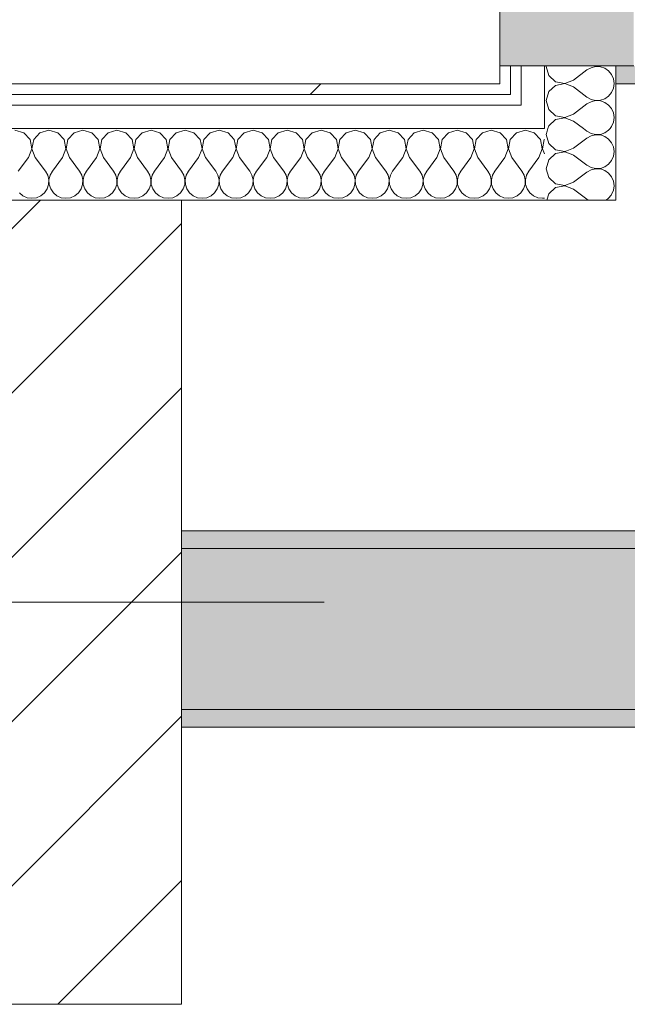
# Model space of a CAD drawing. Header units: millimetres. Extents: x -40968 to 77376, y -17881 to 4746.
# Tile 195 of 256: x 6088 to 6428, y -17239 to -16688. Entities that reach past the tile are written whole.
import ezdxf

# ---------------------------------------------------------------- set-up
doc = ezdxf.new("R2010")
doc.units = ezdxf.units.MM
doc.header["$MEASUREMENT"] = 0
doc.linetypes.add('Wipeout_Contour', pattern=[1000, 0, -1000])
for name, color, linetype, lineweight in [('08_E_Envans secs_Pluma_Nº__7', 7, 'Continuous', 5), ('10_ESTR_Pilars_Pluma_Nº__20', 1, 'Continuous', 5), ('10_ESTR_Pilars_Pluma_Nº__28', 7, 'Continuous', 20), ('10_ESTR_Pilars_Pluma_Nº__42', 8, 'Continuous', 25), ('12_FAÇ_Façana_Pluma_Nº__7', 7, 'Continuous', 5), ('Nuevo_08_E_Envans secs_Pluma_Nº__1', 7, 'Continuous', 5)]:
    doc.layers.add(name, color=color, linetype=linetype, lineweight=lineweight)
for name, color, linetype in [('10_ESTR_Pilars', 7, 'Continuous'), ('12_FAÇ_Façana', 7, 'Continuous'), ('Nuevo_08_E_Envans secs', 7, 'Continuous')]:
    doc.layers.add(name, color=color, linetype=linetype)
for name, color, linetype, lineweight, true_color in [('12_FAÇ_Façana_Pluma_Nº__102', 7, 'Continuous', 5, 0xcccccc), ('12_FAÇ_Façana_Pluma_Nº__176', 7, 'Continuous', 15, 0x93a0c6), ('Nuevo_08_E_Envans secs_Pluma_Nº__102', 7, 'Continuous', 5, 0xcccccc), ('Nuevo_08_E_Envans secs_Pluma_Nº__171', 171, 'Continuous', 13, 0xaaaaff), ('Nuevo_08_E_Envans secs_Pluma_Nº__177', 7, 'Continuous', 15, 0xf7e046)]:
    doc.layers.add(name, color=color, linetype=linetype, lineweight=lineweight, true_color=true_color)
pattern_1 = [(45, (0, 0), (-183.8478, 183.8478), [195, -65]), (45, (7e-14, 183.85), (-183.8478, 183.8478), [195, -65])]

# ---------------------------------------------------------------- blocks, each defined once
blk = doc.blocks.new('Muro_65_5', base_point=(6782.11, -16633.98))
at = {"layer": '12_FAÇ_Façana_Pluma_Nº__102', "linetype": 'Continuous', "lineweight": 0, "true_color": 0xe5e5e5}
for points in [[(6363.11, -16713.98), (6363.11, -16643.98), (6357.11, -16643.98), (6357.11, -16713.98)], [(6369.11, -16713.98), (6369.11, -16643.98), (6363.11, -16643.98), (6363.11, -16713.98)], [(6382.11, -16713.98), (6382.11, -16643.98), (6369.11, -16643.98), (6369.11, -16713.98)], [(6422.11, -16713.98), (6422.11, -16643.98), (6382.11, -16643.98), (6382.11, -16713.98)], [(6432.11, -16643.98), (6422.11, -16643.98), (6422.11, -16713.98), (6432.11, -16713.98)]]:
    blk.add_hatch(color=254, dxfattribs=at).paths.add_polyline_path(points)
at = {"layer": '12_FAÇ_Façana_Pluma_Nº__176', "linetype": 'Continuous', "lineweight": 0, "true_color": 0x495063}
blk.add_hatch(color=251, dxfattribs=at).paths.add_polyline_path([(6692.11, -16713.98), (6422.11, -16713.98), (6422.11, -16723.98), (6692.11, -16723.98)])
at = {"layer": '08_E_Envans secs_Pluma_Nº__7', "color": 7, "linetype": 'Continuous', "lineweight": 5}
for p, q in [((6357.11, -16713.98), (6363.11, -16713.98)), ((6363.11, -16713.98), (6369.11, -16713.98)), ((6369.11, -16713.98), (6382.11, -16713.98)), ((6382.11, -16713.98), (6422.11, -16713.98))]:
    blk.add_line(p, q, dxfattribs=at)
at = {"layer": '12_FAÇ_Façana_Pluma_Nº__7', "color": 7, "linetype": 'Continuous', "lineweight": 5}
blk.add_line((6422.11, -16713.98), (6432.11, -16713.98), dxfattribs=at)
at = {"layer": '12_FAÇ_Façana_Pluma_Nº__7', "color": 7, "linetype": 'Continuous', "lineweight": 5, "flags": 128}
for points in [[(6422.11, -16713.98), (6422.11, -16723.98)], [(6422.11, -16723.98), (6692.11, -16723.98)]]:
    blk.add_lwpolyline(points, dxfattribs=at)
at = {"layer": 'Nuevo_08_E_Envans secs_Pluma_Nº__1', "color": 7, "linetype": 'Continuous', "lineweight": 5}
blk.add_line((6357.11, -16643.98), (6357.11, -16713.98), dxfattribs=at)
blk = doc.blocks.new('Muro_70_5', base_point=(6178.89, -17083.98))
at = {"layer": '12_FAÇ_Façana_Pluma_Nº__102', "linetype": 'Continuous', "lineweight": 0, "true_color": 0xe5e5e5}
blk.add_hatch(color=254, dxfattribs=at).paths.add_polyline_path([(6702.11, -16983.98), (6178.89, -16983.98), (6178.89, -17073.98), (6702.11, -17073.98)])
at = {"layer": '12_FAÇ_Façana_Pluma_Nº__176', "linetype": 'Continuous', "lineweight": 0, "true_color": 0x495063}
for points in [[(6692.11, -16973.98), (6178.89, -16973.98), (6178.89, -16983.98), (6692.11, -16983.98)], [(6178.89, -17083.98), (11812.98, -17083.98), (11812.98, -17073.98), (6178.89, -17073.98)]]:
    blk.add_hatch(color=251, dxfattribs=at).paths.add_polyline_path(points)
at = {"layer": '12_FAÇ_Façana_Pluma_Nº__7', "color": 7, "linetype": 'Continuous', "lineweight": 5}
for p, q in [((6702.11, -16983.98), (6178.89, -16983.98)), ((6178.89, -17073.98), (6702.11, -17073.98))]:
    blk.add_line(p, q, dxfattribs=at)
at = {"layer": '12_FAÇ_Façana_Pluma_Nº__7', "color": 7, "linetype": 'Continuous', "lineweight": 5, "flags": 128}
for points in [[(6692.11, -16973.98), (6178.89, -16973.98)], [(6178.89, -17083.98), (11812.98, -17083.98)]]:
    blk.add_lwpolyline(points, dxfattribs=at)
blk = doc.blocks.new('*X139')
at = {"layer": 'Nuevo_08_E_Envans secs_Pluma_Nº__102', "color": 254, "linetype": 'Continuous', "lineweight": 5, "true_color": 0xcccccc}
for p, q in [((6383.6, -16750.47), (6383.06, -16752.38)), ((6383.06, -16752.38), (6384.48, -16757.39)), ((6384.48, -16757.39), (6388.32, -16760.9)), ((6388.32, -16762.91), (6384.48, -16766.42)), ((6388.32, -16760.9), (6393.44, -16761.87)), ((6393.44, -16761.94), (6388.32, -16762.91)), ((6393.44, -16761.87), (6394.56, -16761.43)), ((6396.09, -16762.96), (6393.44, -16761.94)), ((6384.48, -16766.42), (6383.06, -16771.43)), ((6383.06, -16771.43), (6384.48, -16776.44)), ((6398.3, -16779.05), (6405.92, -16773.33)), ((6406.27, -16773.14), (6405.92, -16773.33)), ((6384.48, -16776.44), (6388.32, -16779.95)), ((6388.32, -16779.95), (6393.44, -16780.91)), ((6393.44, -16780.91), (6398.3, -16779.05)), ((6384.48, -16785.47), (6383.48, -16788.98)), ((6388.32, -16781.96), (6384.48, -16785.47)), ((6393.44, -16780.99), (6388.32, -16781.96)), ((6398.3, -16782.86), (6393.44, -16780.99)), ((6398.3, -16782.86), (6405.92, -16788.57)), ((6405.92, -16788.57), (6406.65, -16788.98)), ((6416.61, -16788.98), (6418.05, -16787.98)), ((6418.05, -16787.98), (6419.44, -16786.31))]:
    blk.add_line(p, q, dxfattribs=at)
blk = doc.blocks.new('*X143')
at = {"layer": 'Nuevo_08_E_Envans secs_Pluma_Nº__102', "color": 254, "linetype": 'Continuous', "lineweight": 5, "true_color": 0xcccccc}
for p, q in [((6383.15, -16713.98), (6383.06, -16714.29)), ((6409.61, -16713.98), (6410.77, -16714.25)), ((6410.77, -16714.25), (6413.4, -16714.12)), ((6413.4, -16714.12), (6413.83, -16713.98)), ((6383.06, -16714.29), (6384.48, -16719.29)), ((6384.48, -16719.29), (6388.32, -16722.8)), ((6398.3, -16721.9), (6405.92, -16716.19)), ((6408.21, -16714.92), (6405.92, -16716.19)), ((6410.77, -16714.32), (6408.21, -16714.92)), ((6413.4, -16714.45), (6410.77, -16714.32)), ((6415.89, -16715.29), (6413.4, -16714.45)), ((6418.05, -16716.78), (6415.89, -16715.29)), ((6419.73, -16718.8), (6418.05, -16716.78)), ((6420.79, -16721.21), (6419.73, -16718.8)), ((6388.32, -16724.81), (6384.48, -16728.33)), ((6388.32, -16722.8), (6393.44, -16723.77)), ((6393.44, -16723.85), (6388.32, -16724.81)), ((6393.44, -16723.77), (6398.3, -16721.9)), ((6398.3, -16725.71), (6393.44, -16723.85)), ((6421.15, -16723.81), (6420.79, -16721.21)), ((6420.79, -16726.41), (6421.15, -16723.81)), ((6384.48, -16728.33), (6383.06, -16733.33)), ((6398.3, -16725.71), (6405.92, -16731.43)), ((6418.05, -16730.84), (6419.73, -16728.82)), ((6419.73, -16728.82), (6420.79, -16726.41)), ((6383.06, -16733.33), (6384.48, -16738.34)), ((6398.3, -16740.95), (6405.92, -16735.24)), ((6405.92, -16731.43), (6408.21, -16732.7)), ((6408.21, -16733.97), (6405.92, -16735.24)), ((6408.21, -16732.7), (6410.77, -16733.29)), ((6410.77, -16733.37), (6408.21, -16733.97)), ((6410.77, -16733.29), (6413.4, -16733.17)), ((6413.4, -16733.5), (6410.77, -16733.37)), ((6413.4, -16733.17), (6415.89, -16732.33)), ((6415.89, -16734.34), (6413.4, -16733.5)), ((6415.89, -16732.33), (6418.05, -16730.84)), ((6418.05, -16735.83), (6415.89, -16734.34)), ((6419.73, -16737.85), (6418.05, -16735.83)), ((6384.48, -16738.34), (6388.32, -16741.85)), ((6393.44, -16742.82), (6398.3, -16740.95)), ((6420.79, -16740.25), (6419.73, -16737.85)), ((6421.15, -16742.86), (6420.79, -16740.25)), ((6388.32, -16743.86), (6384.48, -16747.37)), ((6388.32, -16741.85), (6393.44, -16742.82)), ((6393.44, -16742.9), (6388.32, -16743.86)), ((6398.3, -16744.76), (6393.44, -16742.9)), ((6398.3, -16744.76), (6403.91, -16748.98)), ((6419.73, -16747.86), (6420.79, -16745.46)), ((6420.79, -16745.46), (6421.15, -16742.86)), ((6384.48, -16747.37), (6384.03, -16748.98)), ((6418.81, -16748.98), (6419.73, -16747.86))]:
    blk.add_line(p, q, dxfattribs=at)
blk = doc.blocks.new('*X144')
at = {"layer": 'Nuevo_08_E_Envans secs_Pluma_Nº__102', "color": 254, "linetype": 'Continuous', "lineweight": 5, "true_color": 0xcccccc}
for p, q in [((6384.03, -16748.98), (6383.6, -16750.47)), ((6403.91, -16748.98), (6405.92, -16750.48)), ((6405.92, -16750.48), (6408.21, -16751.75)), ((6408.21, -16751.75), (6410.77, -16752.34)), ((6410.77, -16752.42), (6408.21, -16753.01)), ((6410.77, -16752.34), (6413.4, -16752.22)), ((6413.4, -16752.55), (6410.77, -16752.42)), ((6413.4, -16752.22), (6415.89, -16751.38)), ((6415.89, -16753.39), (6413.4, -16752.55)), ((6415.89, -16751.38), (6418.05, -16749.89)), ((6418.05, -16749.89), (6418.81, -16748.98)), ((6398.3, -16760), (6405.92, -16754.29)), ((6408.21, -16753.01), (6405.92, -16754.29)), ((6418.05, -16754.87), (6415.89, -16753.39)), ((6419.73, -16756.9), (6418.05, -16754.87)), ((6420.79, -16759.3), (6419.73, -16756.9)), ((6394.56, -16761.43), (6398.3, -16760)), ((6398.3, -16763.81), (6396.09, -16762.96)), ((6398.3, -16763.81), (6405.92, -16769.52)), ((6421.15, -16761.9), (6420.79, -16759.3)), ((6420.79, -16764.51), (6421.15, -16761.9)), ((6415.89, -16770.42), (6418.05, -16768.94)), ((6418.05, -16768.94), (6419.73, -16766.91)), ((6419.73, -16766.91), (6420.79, -16764.51)), ((6405.92, -16769.52), (6408.21, -16770.8)), ((6408.21, -16772.06), (6406.27, -16773.14)), ((6408.21, -16770.8), (6410.77, -16771.39)), ((6410.77, -16771.47), (6408.21, -16772.06)), ((6410.77, -16771.39), (6413.4, -16771.26)), ((6413.4, -16771.59), (6410.77, -16771.47)), ((6413.4, -16771.26), (6415.89, -16770.42)), ((6415.89, -16772.43), (6413.4, -16771.59)), ((6418.05, -16773.92), (6415.89, -16772.43)), ((6419.73, -16775.95), (6418.05, -16773.92)), ((6420.79, -16778.35), (6419.73, -16775.95)), ((6421.15, -16780.95), (6420.79, -16778.35)), ((6419.73, -16785.96), (6420.79, -16783.55)), ((6420.79, -16783.55), (6421.15, -16780.95)), ((6419.44, -16786.31), (6419.73, -16785.96))]:
    blk.add_line(p, q, dxfattribs=at)
blk = doc.blocks.new('Muro_78_5', base_point=(6357.11, -14316.98))
at = {"layer": 'Nuevo_08_E_Envans secs_Pluma_Nº__1', "color": 7, "linetype": 'Continuous', "lineweight": 5, "flags": 128}
for points in [[(6422.11, -16788.98), (6422.11, -16713.98)], [(6422.11, -16788.98), (6382.11, -16788.98)]]:
    blk.add_lwpolyline(points, dxfattribs=at)
at = {"color": 254, "linetype": 'Wipeout_Contour', "lineweight": 0, "ltscale": 53688.359124}
blk.add_wipeout([(6357.11, -16723.98), (6357.11, -16729.98), (6363.11, -16729.98)], dxfattribs=at).dxf.layer = 'Nuevo_08_E_Envans secs'
at = {"color": 254, "linetype": 'Wipeout_Contour', "lineweight": 0, "ltscale": 53750.382244}
blk.add_wipeout([(6369.11, -16735.98), (6369.11, -16748.98), (6382.11, -16748.98)], dxfattribs=at).dxf.layer = 'Nuevo_08_E_Envans secs'
at = {"layer": 'Nuevo_08_E_Envans secs_Pluma_Nº__171', "linetype": 'Continuous', "lineweight": 13, "true_color": 0xaaaaff}
h = blk.add_hatch(dxfattribs=at)
h.set_pattern_fill('Panellat_HPL_0005', color=161, style=0, pattern_type=2)
h.set_pattern_definition(pattern_1)
h.paths.add_polyline_path([(6357.11, -16723.98), (6357.11, -16729.98), (6363.11, -16729.98)])
at = {"layer": 'Nuevo_08_E_Envans secs_Pluma_Nº__177', "linetype": 'Continuous', "lineweight": 15, "true_color": 0xf7e046}
h = blk.add_hatch(dxfattribs=at)
h.set_pattern_fill('Panellat_HPL_0005', color=53, style=0, pattern_type=2)
h.set_pattern_definition(pattern_1)
h.paths.add_polyline_path([(6369.11, -16735.98), (6369.11, -16748.98), (6382.11, -16748.98)])
at = {"layer": 'Nuevo_08_E_Envans secs', "color": 7, "lineweight": 20}
blk.add_blockref('*X139', (0, 0), dxfattribs=at)
at = {"color": 254, "linetype": 'Wipeout_Contour', "lineweight": 0, "ltscale": 71551.392774}
blk.add_wipeout([(6363.11, -16723.98), (6363.11, -16713.98), (6357.11, -16713.98), (6357.11, -16723.98)], dxfattribs=at).dxf.layer = 'Nuevo_08_E_Envans secs'
at = {"color": 254, "linetype": 'Wipeout_Contour', "lineweight": 0, "ltscale": 71595.890901}
blk.add_wipeout([(6382.11, -16735.98), (6382.11, -16713.98), (6369.11, -16713.98), (6369.11, -16735.98)], dxfattribs=at).dxf.layer = 'Nuevo_08_E_Envans secs'
at = {"layer": 'Nuevo_08_E_Envans secs_Pluma_Nº__171', "linetype": 'Continuous', "lineweight": 13, "true_color": 0xaaaaff}
h = blk.add_hatch(dxfattribs=at)
h.set_pattern_fill('Panellat_HPL_0005', color=161, style=0, pattern_type=2)
h.set_pattern_definition(pattern_1)
h.paths.add_polyline_path([(6363.11, -16723.98), (6363.11, -16713.98), (6357.11, -16713.98), (6357.11, -16723.98)])
at = {"layer": 'Nuevo_08_E_Envans secs_Pluma_Nº__177', "linetype": 'Continuous', "lineweight": 15, "true_color": 0xf7e046}
h = blk.add_hatch(dxfattribs=at)
h.set_pattern_fill('Panellat_HPL_0005', color=53, style=0, pattern_type=2)
h.set_pattern_definition(pattern_1)
h.paths.add_polyline_path([(6382.11, -16735.98), (6382.11, -16713.98), (6369.11, -16713.98), (6369.11, -16735.98)])
at = {"layer": '08_E_Envans secs_Pluma_Nº__7', "color": 7, "linetype": 'Continuous', "lineweight": 5}
for p, q in [((6357.11, -16713.98), (6363.11, -16713.98)), ((6363.11, -16713.98), (6369.11, -16713.98)), ((6369.11, -16713.98), (6382.11, -16713.98)), ((6382.11, -16713.98), (6422.11, -16713.98))]:
    blk.add_line(p, q, dxfattribs=at)
at = {"color": 254, "linetype": 'Wipeout_Contour', "lineweight": 0, "ltscale": 53683.59317}
blk.add_wipeout([(6363.11, -16723.98), (6357.11, -16723.98), (6363.11, -16729.98)], dxfattribs=at).dxf.layer = 'Nuevo_08_E_Envans secs'
at = {"color": 254, "linetype": 'Wipeout_Contour', "lineweight": 0, "ltscale": 53741.569266}
blk.add_wipeout([(6382.11, -16735.98), (6369.11, -16735.98), (6382.11, -16748.98)], dxfattribs=at).dxf.layer = 'Nuevo_08_E_Envans secs'
at = {"layer": 'Nuevo_08_E_Envans secs_Pluma_Nº__171', "linetype": 'Continuous', "lineweight": 13, "true_color": 0xaaaaff}
h = blk.add_hatch(dxfattribs=at)
h.set_pattern_fill('Panellat_HPL_0005', color=161, style=0, pattern_type=2)
h.set_pattern_definition(pattern_1)
h.paths.add_polyline_path([(6363.11, -16723.98), (6357.11, -16723.98), (6363.11, -16729.98)])
at = {"layer": 'Nuevo_08_E_Envans secs_Pluma_Nº__177', "linetype": 'Continuous', "lineweight": 15, "true_color": 0xf7e046}
h = blk.add_hatch(dxfattribs=at)
h.set_pattern_fill('Panellat_HPL_0005', color=53, style=0, pattern_type=2)
h.set_pattern_definition(pattern_1)
h.paths.add_polyline_path([(6382.11, -16735.98), (6369.11, -16735.98), (6382.11, -16748.98)])
at = {"layer": 'Nuevo_08_E_Envans secs_Pluma_Nº__1', "color": 7, "linetype": 'Continuous', "lineweight": 5}
for p, q in [((6363.11, -16713.98), (6363.11, -16729.98)), ((6369.11, -16713.98), (6369.11, -16735.98)), ((6382.11, -16713.98), (6382.11, -16748.98)), ((6357.11, -16729.98), (6363.11, -16729.98)), ((6363.11, -16735.98), (6369.11, -16735.98)), ((6369.11, -16748.98), (6382.11, -16748.98))]:
    blk.add_line(p, q, dxfattribs=at)
at = {"layer": 'Nuevo_08_E_Envans secs_Pluma_Nº__1', "color": 7, "linetype": 'Continuous', "lineweight": 5, "flags": 128}
blk.add_lwpolyline([(6357.11, -14438.98), (6357.11, -16723.98)], dxfattribs=at)
at = {"layer": 'Nuevo_08_E_Envans secs', "color": 7, "lineweight": 20}
for name in ['*X143', '*X144']:
    blk.add_blockref(name, (0, 0), dxfattribs=at)
blk = doc.blocks.new('*X463')
at = {"layer": 'Nuevo_08_E_Envans secs_Pluma_Nº__102', "color": 254, "linetype": 'Continuous', "lineweight": 5, "true_color": 0xcccccc}
for p, q in [((6090.72, -16751.35), (6085.71, -16749.93)), ((6094.23, -16755.19), (6090.72, -16751.35)), ((6099.75, -16751.35), (6096.24, -16755.19)), ((6104.76, -16749.93), (6099.75, -16751.35)), ((6109.77, -16751.35), (6104.76, -16749.93)), ((6113.28, -16755.19), (6109.77, -16751.35)), ((6118.8, -16751.35), (6115.29, -16755.19)), ((6123.81, -16749.93), (6118.8, -16751.35)), ((6128.82, -16751.35), (6123.81, -16749.93)), ((6132.33, -16755.19), (6128.82, -16751.35)), ((6137.85, -16751.35), (6134.34, -16755.19)), ((6142.86, -16749.93), (6137.85, -16751.35)), ((6147.86, -16751.35), (6142.86, -16749.93)), ((6151.38, -16755.19), (6147.86, -16751.35)), ((6156.9, -16751.35), (6153.39, -16755.19)), ((6161.9, -16749.93), (6156.9, -16751.35)), ((6166.91, -16751.35), (6161.9, -16749.93)), ((6170.42, -16755.19), (6166.91, -16751.35)), ((6175.95, -16751.35), (6172.43, -16755.19)), ((6180.95, -16749.93), (6175.95, -16751.35)), ((6185.96, -16751.35), (6180.95, -16749.93)), ((6189.47, -16755.19), (6185.96, -16751.35)), ((6194.99, -16751.35), (6191.48, -16755.19)), ((6200, -16749.93), (6194.99, -16751.35)), ((6205.01, -16751.35), (6200, -16749.93)), ((6208.52, -16755.19), (6205.01, -16751.35)), ((6214.04, -16751.35), (6210.53, -16755.19)), ((6219.05, -16749.93), (6214.04, -16751.35)), ((6224.05, -16751.35), (6219.05, -16749.93)), ((6227.57, -16755.19), (6224.05, -16751.35)), ((6233.09, -16751.35), (6229.58, -16755.19)), ((6238.1, -16749.93), (6233.09, -16751.35)), ((6243.1, -16751.35), (6238.1, -16749.93)), ((6246.61, -16755.19), (6243.1, -16751.35)), ((6252.14, -16751.35), (6248.62, -16755.19)), ((6257.14, -16749.93), (6252.14, -16751.35)), ((6262.15, -16751.35), (6257.14, -16749.93)), ((6265.66, -16755.19), (6262.15, -16751.35)), ((6271.18, -16751.35), (6267.67, -16755.19)), ((6276.19, -16749.93), (6271.18, -16751.35)), ((6281.2, -16751.35), (6276.19, -16749.93)), ((6284.71, -16755.19), (6281.2, -16751.35)), ((6290.23, -16751.35), (6286.72, -16755.19)), ((6295.24, -16749.93), (6290.23, -16751.35)), ((6300.25, -16751.35), (6295.24, -16749.93)), ((6303.76, -16755.19), (6300.25, -16751.35)), ((6309.28, -16751.35), (6305.77, -16755.19)), ((6314.29, -16749.93), (6309.28, -16751.35)), ((6319.29, -16751.35), (6314.29, -16749.93)), ((6322.8, -16755.19), (6319.29, -16751.35)), ((6328.33, -16751.35), (6324.81, -16755.19)), ((6333.33, -16749.93), (6328.33, -16751.35)), ((6338.34, -16751.35), (6333.33, -16749.93)), ((6341.85, -16755.19), (6338.34, -16751.35)), ((6347.37, -16751.35), (6343.86, -16755.19)), ((6352.38, -16749.93), (6347.37, -16751.35)), ((6357.39, -16751.35), (6352.38, -16749.93)), ((6360.9, -16755.19), (6357.39, -16751.35)), ((6366.42, -16751.35), (6362.91, -16755.19)), ((6371.43, -16749.93), (6366.42, -16751.35)), ((6376.44, -16751.35), (6371.43, -16749.93)), ((6379.95, -16755.19), (6376.44, -16751.35)), ((6095.2, -16760.31), (6094.23, -16755.19)), ((6096.24, -16755.19), (6095.28, -16760.31)), ((6114.25, -16760.31), (6113.28, -16755.19)), ((6115.29, -16755.19), (6114.32, -16760.31)), ((6133.29, -16760.31), (6132.33, -16755.19)), ((6134.34, -16755.19), (6133.37, -16760.31)), ((6152.34, -16760.31), (6151.38, -16755.19)), ((6153.39, -16755.19), (6152.42, -16760.31)), ((6171.39, -16760.31), (6170.42, -16755.19)), ((6172.43, -16755.19), (6171.47, -16760.31)), ((6190.44, -16760.31), (6189.47, -16755.19)), ((6191.48, -16755.19), (6190.51, -16760.31)), ((6209.49, -16760.31), (6208.52, -16755.19)), ((6210.53, -16755.19), (6209.56, -16760.31)), ((6228.53, -16760.31), (6227.57, -16755.19)), ((6229.58, -16755.19), (6228.61, -16760.31)), ((6247.58, -16760.31), (6246.61, -16755.19)), ((6248.62, -16755.19), (6247.66, -16760.31)), ((6266.63, -16760.31), (6265.66, -16755.19)), ((6267.67, -16755.19), (6266.71, -16760.31)), ((6285.68, -16760.31), (6284.71, -16755.19)), ((6286.72, -16755.19), (6285.75, -16760.31)), ((6304.72, -16760.31), (6303.76, -16755.19)), ((6305.77, -16755.19), (6304.8, -16760.31)), ((6323.77, -16760.31), (6322.8, -16755.19)), ((6324.81, -16755.19), (6323.85, -16760.31)), ((6342.82, -16760.31), (6341.85, -16755.19)), ((6343.86, -16755.19), (6342.9, -16760.31)), ((6361.87, -16760.31), (6360.9, -16755.19)), ((6362.91, -16755.19), (6361.94, -16760.31)), ((6380.91, -16760.31), (6379.95, -16755.19)), ((6381.96, -16755.19), (6380.99, -16760.31)), ((6382.11, -16755.03), (6381.96, -16755.19)), ((6093.33, -16765.17), (6095.2, -16760.31)), ((6095.28, -16760.31), (6097.14, -16765.17)), ((6112.38, -16765.17), (6114.25, -16760.31)), ((6114.32, -16760.31), (6116.19, -16765.17)), ((6131.43, -16765.17), (6133.29, -16760.31)), ((6133.37, -16760.31), (6135.24, -16765.17)), ((6150.48, -16765.17), (6152.34, -16760.31)), ((6152.42, -16760.31), (6154.29, -16765.17)), ((6169.52, -16765.17), (6171.39, -16760.31)), ((6171.47, -16760.31), (6173.33, -16765.17)), ((6188.57, -16765.17), (6190.44, -16760.31)), ((6190.51, -16760.31), (6192.38, -16765.17)), ((6207.62, -16765.17), (6209.49, -16760.31)), ((6209.56, -16760.31), (6211.43, -16765.17)), ((6226.67, -16765.17), (6228.53, -16760.31)), ((6228.61, -16760.31), (6230.48, -16765.17)), ((6245.71, -16765.17), (6247.58, -16760.31)), ((6247.66, -16760.31), (6249.52, -16765.17)), ((6264.76, -16765.17), (6266.63, -16760.31)), ((6266.71, -16760.31), (6268.57, -16765.17)), ((6283.81, -16765.17), (6285.68, -16760.31)), ((6285.75, -16760.31), (6287.62, -16765.17)), ((6302.86, -16765.17), (6304.72, -16760.31)), ((6304.8, -16760.31), (6306.67, -16765.17)), ((6321.9, -16765.17), (6323.77, -16760.31)), ((6323.85, -16760.31), (6325.71, -16765.17)), ((6340.95, -16765.17), (6342.82, -16760.31)), ((6342.9, -16760.31), (6344.76, -16765.17)), ((6360, -16765.17), (6361.87, -16760.31)), ((6361.94, -16760.31), (6363.81, -16765.17)), ((6379.05, -16765.17), (6380.91, -16760.31)), ((6380.99, -16760.31), (6382.11, -16763.21)), ((6093.33, -16765.17), (6087.62, -16772.79)), ((6097.14, -16765.17), (6102.86, -16772.79)), ((6112.38, -16765.17), (6106.67, -16772.79)), ((6116.19, -16765.17), (6121.9, -16772.79)), ((6131.43, -16765.17), (6125.71, -16772.79)), ((6135.24, -16765.17), (6140.95, -16772.79)), ((6150.48, -16765.17), (6144.76, -16772.79)), ((6154.29, -16765.17), (6160, -16772.79)), ((6169.52, -16765.17), (6163.81, -16772.79)), ((6173.33, -16765.17), (6179.05, -16772.79)), ((6188.57, -16765.17), (6182.86, -16772.79)), ((6192.38, -16765.17), (6198.1, -16772.79)), ((6207.62, -16765.17), (6201.9, -16772.79)), ((6211.43, -16765.17), (6217.14, -16772.79)), ((6226.67, -16765.17), (6220.95, -16772.79)), ((6230.48, -16765.17), (6236.19, -16772.79)), ((6245.71, -16765.17), (6240, -16772.79)), ((6249.52, -16765.17), (6255.24, -16772.79)), ((6264.76, -16765.17), (6259.05, -16772.79)), ((6268.57, -16765.17), (6274.29, -16772.79)), ((6283.81, -16765.17), (6278.1, -16772.79)), ((6287.62, -16765.17), (6293.33, -16772.79)), ((6302.86, -16765.17), (6297.14, -16772.79)), ((6306.67, -16765.17), (6312.38, -16772.79)), ((6321.9, -16765.17), (6316.19, -16772.79)), ((6325.71, -16765.17), (6331.43, -16772.79)), ((6340.95, -16765.17), (6335.24, -16772.79)), ((6344.76, -16765.17), (6350.48, -16772.79)), ((6360, -16765.17), (6354.29, -16772.79)), ((6363.81, -16765.17), (6369.52, -16772.79)), ((6379.05, -16765.17), (6373.33, -16772.79)), ((6104.13, -16775.08), (6102.86, -16772.79)), ((6106.67, -16772.79), (6105.4, -16775.08)), ((6123.18, -16775.08), (6121.9, -16772.79)), ((6125.71, -16772.79), (6124.44, -16775.08)), ((6142.22, -16775.08), (6140.95, -16772.79)), ((6144.76, -16772.79), (6143.49, -16775.08)), ((6161.27, -16775.08), (6160, -16772.79)), ((6163.81, -16772.79), (6162.54, -16775.08)), ((6180.32, -16775.08), (6179.05, -16772.79)), ((6182.86, -16772.79), (6181.59, -16775.08)), ((6199.37, -16775.08), (6198.1, -16772.79)), ((6201.9, -16772.79), (6200.63, -16775.08)), ((6218.41, -16775.08), (6217.14, -16772.79)), ((6220.95, -16772.79), (6219.68, -16775.08)), ((6237.46, -16775.08), (6236.19, -16772.79)), ((6240, -16772.79), (6238.73, -16775.08)), ((6256.51, -16775.08), (6255.24, -16772.79)), ((6259.05, -16772.79), (6257.78, -16775.08)), ((6275.56, -16775.08), (6274.29, -16772.79)), ((6278.1, -16772.79), (6276.82, -16775.08)), ((6294.6, -16775.08), (6293.33, -16772.79)), ((6297.14, -16772.79), (6295.87, -16775.08)), ((6313.65, -16775.08), (6312.38, -16772.79)), ((6316.19, -16772.79), (6314.92, -16775.08)), ((6332.7, -16775.08), (6331.43, -16772.79)), ((6335.24, -16772.79), (6333.97, -16775.08)), ((6351.75, -16775.08), (6350.48, -16772.79)), ((6354.29, -16772.79), (6353.01, -16775.08)), ((6370.8, -16775.08), (6369.52, -16772.79)), ((6373.33, -16772.79), (6372.06, -16775.08)), ((6103.76, -16782.76), (6104.6, -16780.27)), ((6104.72, -16777.64), (6104.13, -16775.08)), ((6104.6, -16780.27), (6104.72, -16777.64)), ((6105.4, -16775.08), (6104.8, -16777.64)), ((6104.8, -16777.64), (6104.93, -16780.27)), ((6104.93, -16780.27), (6105.77, -16782.76)), ((6122.8, -16782.76), (6123.64, -16780.27)), ((6123.77, -16777.64), (6123.18, -16775.08)), ((6123.64, -16780.27), (6123.77, -16777.64)), ((6124.44, -16775.08), (6123.85, -16777.64)), ((6123.85, -16777.64), (6123.98, -16780.27)), ((6123.98, -16780.27), (6124.81, -16782.76)), ((6141.85, -16782.76), (6142.69, -16780.27)), ((6142.82, -16777.64), (6142.22, -16775.08)), ((6142.69, -16780.27), (6142.82, -16777.64)), ((6143.49, -16775.08), (6142.9, -16777.64)), ((6142.9, -16777.64), (6143.02, -16780.27)), ((6143.02, -16780.27), (6143.86, -16782.76)), ((6160.9, -16782.76), (6161.74, -16780.27)), ((6161.87, -16777.64), (6161.27, -16775.08)), ((6161.74, -16780.27), (6161.87, -16777.64)), ((6162.54, -16775.08), (6161.94, -16777.64)), ((6161.94, -16777.64), (6162.07, -16780.27)), ((6162.07, -16780.27), (6162.91, -16782.76)), ((6179.95, -16782.76), (6180.79, -16780.27)), ((6180.91, -16777.64), (6180.32, -16775.08)), ((6180.79, -16780.27), (6180.91, -16777.64)), ((6181.59, -16775.08), (6180.99, -16777.64)), ((6180.99, -16777.64), (6181.12, -16780.27)), ((6181.12, -16780.27), (6181.96, -16782.76)), ((6198.99, -16782.76), (6199.83, -16780.27)), ((6199.96, -16777.64), (6199.37, -16775.08)), ((6199.83, -16780.27), (6199.96, -16777.64)), ((6200.63, -16775.08), (6200.04, -16777.64)), ((6200.04, -16777.64), (6200.17, -16780.27)), ((6200.17, -16780.27), (6201.01, -16782.76)), ((6218.04, -16782.76), (6218.88, -16780.27)), ((6219.01, -16777.64), (6218.41, -16775.08)), ((6218.88, -16780.27), (6219.01, -16777.64)), ((6219.68, -16775.08), (6219.09, -16777.64)), ((6219.09, -16777.64), (6219.21, -16780.27)), ((6219.21, -16780.27), (6220.05, -16782.76)), ((6237.09, -16782.76), (6237.93, -16780.27)), ((6238.06, -16777.64), (6237.46, -16775.08)), ((6237.93, -16780.27), (6238.06, -16777.64)), ((6238.73, -16775.08), (6238.13, -16777.64)), ((6238.13, -16777.64), (6238.26, -16780.27)), ((6238.26, -16780.27), (6239.1, -16782.76)), ((6256.14, -16782.76), (6256.98, -16780.27)), ((6257.1, -16777.64), (6256.51, -16775.08)), ((6256.98, -16780.27), (6257.1, -16777.64)), ((6257.78, -16775.08), (6257.18, -16777.64)), ((6257.18, -16777.64), (6257.31, -16780.27)), ((6257.31, -16780.27), (6258.15, -16782.76)), ((6275.19, -16782.76), (6276.02, -16780.27)), ((6276.15, -16777.64), (6275.56, -16775.08)), ((6276.02, -16780.27), (6276.15, -16777.64)), ((6276.82, -16775.08), (6276.23, -16777.64)), ((6276.23, -16777.64), (6276.36, -16780.27)), ((6276.36, -16780.27), (6277.2, -16782.76)), ((6294.23, -16782.76), (6295.07, -16780.27)), ((6295.2, -16777.64), (6294.6, -16775.08)), ((6295.07, -16780.27), (6295.2, -16777.64)), ((6295.87, -16775.08), (6295.28, -16777.64)), ((6295.28, -16777.64), (6295.4, -16780.27)), ((6295.4, -16780.27), (6296.24, -16782.76)), ((6313.28, -16782.76), (6314.12, -16780.27)), ((6314.25, -16777.64), (6313.65, -16775.08)), ((6314.12, -16780.27), (6314.25, -16777.64)), ((6314.92, -16775.08), (6314.32, -16777.64)), ((6314.32, -16777.64), (6314.45, -16780.27)), ((6314.45, -16780.27), (6315.29, -16782.76)), ((6332.33, -16782.76), (6333.17, -16780.27)), ((6333.29, -16777.64), (6332.7, -16775.08)), ((6333.17, -16780.27), (6333.29, -16777.64)), ((6333.97, -16775.08), (6333.37, -16777.64)), ((6333.37, -16777.64), (6333.5, -16780.27)), ((6333.5, -16780.27), (6334.34, -16782.76)), ((6351.38, -16782.76), (6352.22, -16780.27)), ((6352.34, -16777.64), (6351.75, -16775.08)), ((6352.22, -16780.27), (6352.34, -16777.64)), ((6353.01, -16775.08), (6352.42, -16777.64)), ((6352.42, -16777.64), (6352.55, -16780.27)), ((6352.55, -16780.27), (6353.39, -16782.76)), ((6370.42, -16782.76), (6371.26, -16780.27)), ((6371.39, -16777.64), (6370.8, -16775.08)), ((6371.26, -16780.27), (6371.39, -16777.64)), ((6372.06, -16775.08), (6371.47, -16777.64)), ((6371.47, -16777.64), (6371.59, -16780.27)), ((6371.59, -16780.27), (6372.43, -16782.76)), ((6088.21, -16784.92), (6090.23, -16786.6)), ((6100.25, -16786.6), (6102.27, -16784.92)), ((6102.27, -16784.92), (6103.76, -16782.76)), ((6105.77, -16782.76), (6107.26, -16784.92)), ((6107.26, -16784.92), (6109.28, -16786.6)), ((6119.29, -16786.6), (6121.32, -16784.92)), ((6121.32, -16784.92), (6122.8, -16782.76)), ((6124.81, -16782.76), (6126.3, -16784.92)), ((6126.3, -16784.92), (6128.33, -16786.6)), ((6138.34, -16786.6), (6140.36, -16784.92)), ((6140.36, -16784.92), (6141.85, -16782.76)), ((6143.86, -16782.76), (6145.35, -16784.92)), ((6145.35, -16784.92), (6147.37, -16786.6)), ((6157.39, -16786.6), (6159.41, -16784.92)), ((6159.41, -16784.92), (6160.9, -16782.76)), ((6162.91, -16782.76), (6164.4, -16784.92)), ((6164.4, -16784.92), (6166.42, -16786.6)), ((6176.44, -16786.6), (6178.46, -16784.92)), ((6178.46, -16784.92), (6179.95, -16782.76)), ((6181.96, -16782.76), (6183.45, -16784.92)), ((6183.45, -16784.92), (6185.47, -16786.6)), ((6195.48, -16786.6), (6197.51, -16784.92)), ((6197.51, -16784.92), (6198.99, -16782.76)), ((6201.01, -16782.76), (6202.49, -16784.92)), ((6202.49, -16784.92), (6204.52, -16786.6)), ((6214.53, -16786.6), (6216.55, -16784.92)), ((6216.55, -16784.92), (6218.04, -16782.76)), ((6220.05, -16782.76), (6221.54, -16784.92)), ((6221.54, -16784.92), (6223.56, -16786.6)), ((6233.58, -16786.6), (6235.6, -16784.92)), ((6235.6, -16784.92), (6237.09, -16782.76)), ((6239.1, -16782.76), (6240.59, -16784.92)), ((6240.59, -16784.92), (6242.61, -16786.6)), ((6252.63, -16786.6), (6254.65, -16784.92)), ((6254.65, -16784.92), (6256.14, -16782.76)), ((6258.15, -16782.76), (6259.64, -16784.92)), ((6259.64, -16784.92), (6261.66, -16786.6)), ((6271.67, -16786.6), (6273.7, -16784.92)), ((6273.7, -16784.92), (6275.19, -16782.76)), ((6277.2, -16782.76), (6278.68, -16784.92)), ((6278.68, -16784.92), (6280.71, -16786.6)), ((6290.72, -16786.6), (6292.74, -16784.92)), ((6292.74, -16784.92), (6294.23, -16782.76)), ((6296.24, -16782.76), (6297.73, -16784.92)), ((6297.73, -16784.92), (6299.75, -16786.6)), ((6309.77, -16786.6), (6311.79, -16784.92)), ((6311.79, -16784.92), (6313.28, -16782.76)), ((6315.29, -16782.76), (6316.78, -16784.92)), ((6316.78, -16784.92), (6318.8, -16786.6)), ((6328.82, -16786.6), (6330.84, -16784.92)), ((6330.84, -16784.92), (6332.33, -16782.76)), ((6334.34, -16782.76), (6335.83, -16784.92)), ((6335.83, -16784.92), (6337.85, -16786.6)), ((6347.86, -16786.6), (6349.89, -16784.92)), ((6349.89, -16784.92), (6351.38, -16782.76)), ((6353.39, -16782.76), (6354.87, -16784.92)), ((6354.87, -16784.92), (6356.9, -16786.6)), ((6366.91, -16786.6), (6368.94, -16784.92)), ((6368.94, -16784.92), (6370.42, -16782.76)), ((6372.43, -16782.76), (6373.92, -16784.92)), ((6373.92, -16784.92), (6375.95, -16786.6)), ((6090.23, -16786.6), (6092.64, -16787.66)), ((6092.64, -16787.66), (6095.24, -16788.02)), ((6095.24, -16788.02), (6097.84, -16787.66)), ((6097.84, -16787.66), (6100.25, -16786.6)), ((6109.28, -16786.6), (6111.68, -16787.66)), ((6111.68, -16787.66), (6114.29, -16788.02)), ((6114.29, -16788.02), (6116.89, -16787.66)), ((6116.89, -16787.66), (6119.29, -16786.6)), ((6128.33, -16786.6), (6130.73, -16787.66)), ((6130.73, -16787.66), (6133.33, -16788.02)), ((6133.33, -16788.02), (6135.94, -16787.66)), ((6135.94, -16787.66), (6138.34, -16786.6)), ((6147.37, -16786.6), (6149.78, -16787.66)), ((6149.78, -16787.66), (6152.38, -16788.02)), ((6152.38, -16788.02), (6154.98, -16787.66)), ((6154.98, -16787.66), (6157.39, -16786.6)), ((6166.42, -16786.6), (6168.83, -16787.66)), ((6168.83, -16787.66), (6171.43, -16788.02)), ((6171.43, -16788.02), (6174.03, -16787.66)), ((6174.03, -16787.66), (6176.44, -16786.6)), ((6185.47, -16786.6), (6187.87, -16787.66)), ((6187.87, -16787.66), (6190.48, -16788.02)), ((6190.48, -16788.02), (6193.08, -16787.66)), ((6193.08, -16787.66), (6195.48, -16786.6)), ((6204.52, -16786.6), (6206.92, -16787.66)), ((6206.92, -16787.66), (6209.52, -16788.02)), ((6209.52, -16788.02), (6212.13, -16787.66)), ((6212.13, -16787.66), (6214.53, -16786.6)), ((6223.56, -16786.6), (6225.97, -16787.66)), ((6225.97, -16787.66), (6228.57, -16788.02)), ((6228.57, -16788.02), (6231.17, -16787.66)), ((6231.17, -16787.66), (6233.58, -16786.6)), ((6242.61, -16786.6), (6245.02, -16787.66)), ((6245.02, -16787.66), (6247.62, -16788.02)), ((6247.62, -16788.02), (6250.22, -16787.66)), ((6250.22, -16787.66), (6252.63, -16786.6)), ((6261.66, -16786.6), (6264.06, -16787.66)), ((6264.06, -16787.66), (6266.67, -16788.02)), ((6266.67, -16788.02), (6269.27, -16787.66)), ((6269.27, -16787.66), (6271.67, -16786.6)), ((6280.71, -16786.6), (6283.11, -16787.66)), ((6283.11, -16787.66), (6285.71, -16788.02)), ((6285.71, -16788.02), (6288.32, -16787.66)), ((6288.32, -16787.66), (6290.72, -16786.6)), ((6299.75, -16786.6), (6302.16, -16787.66)), ((6302.16, -16787.66), (6304.76, -16788.02)), ((6304.76, -16788.02), (6307.36, -16787.66)), ((6307.36, -16787.66), (6309.77, -16786.6)), ((6318.8, -16786.6), (6321.21, -16787.66)), ((6321.21, -16787.66), (6323.81, -16788.02)), ((6323.81, -16788.02), (6326.41, -16787.66)), ((6326.41, -16787.66), (6328.82, -16786.6)), ((6337.85, -16786.6), (6340.25, -16787.66)), ((6340.25, -16787.66), (6342.86, -16788.02)), ((6342.86, -16788.02), (6345.46, -16787.66)), ((6345.46, -16787.66), (6347.86, -16786.6)), ((6356.9, -16786.6), (6359.3, -16787.66)), ((6359.3, -16787.66), (6361.9, -16788.02)), ((6361.9, -16788.02), (6364.51, -16787.66)), ((6364.51, -16787.66), (6366.91, -16786.6)), ((6375.95, -16786.6), (6378.35, -16787.66)), ((6378.35, -16787.66), (6380.95, -16788.02)), ((6380.95, -16788.02), (6382.11, -16787.86))]:
    blk.add_line(p, q, dxfattribs=at)
blk = doc.blocks.new('Muro_143_5', base_point=(6357.11, -16788.98))
at = {"layer": 'Nuevo_08_E_Envans secs_Pluma_Nº__1', "color": 7, "linetype": 'Continuous', "lineweight": 5, "flags": 128}
blk.add_lwpolyline([(6178.89, -16788.98), (6382.11, -16788.98)], dxfattribs=at)
at = {"color": 254, "linetype": 'Wipeout_Contour', "lineweight": 0, "ltscale": 71176.852418}
blk.add_wipeout([(5769.89, -16729.98), (6357.11, -16729.98), (6357.11, -16723.98), (5769.89, -16723.98)], dxfattribs=at).dxf.layer = 'Nuevo_08_E_Envans secs'
at = {"color": 254, "linetype": 'Wipeout_Contour', "lineweight": 0, "ltscale": 71256.06503}
blk.add_wipeout([(5788.89, -16748.98), (6369.11, -16748.98), (6369.11, -16735.98), (5788.89, -16735.98)], dxfattribs=at).dxf.layer = 'Nuevo_08_E_Envans secs'
at = {"layer": 'Nuevo_08_E_Envans secs_Pluma_Nº__171', "linetype": 'Continuous', "lineweight": 13, "true_color": 0xaaaaff}
h = blk.add_hatch(dxfattribs=at)
h.set_pattern_fill('Panellat_HPL_0005', color=161, style=0, pattern_type=2)
h.set_pattern_definition(pattern_1)
h.paths.add_polyline_path([(5769.89, -16729.98), (6357.11, -16729.98), (6357.11, -16723.98), (5769.89, -16723.98)])
at = {"layer": 'Nuevo_08_E_Envans secs_Pluma_Nº__177', "linetype": 'Continuous', "lineweight": 15, "true_color": 0xf7e046}
h = blk.add_hatch(dxfattribs=at)
h.set_pattern_fill('Panellat_HPL_0005', color=53, style=0, pattern_type=2)
h.set_pattern_definition(pattern_1)
h.paths.add_polyline_path([(5788.89, -16748.98), (6369.11, -16748.98), (6369.11, -16735.98), (5788.89, -16735.98)])
at = {"layer": 'Nuevo_08_E_Envans secs_Pluma_Nº__1', "color": 7, "linetype": 'Continuous', "lineweight": 5}
for p, q in [((6357.11, -16729.98), (5775.89, -16729.98)), ((6357.11, -16729.98), (6363.11, -16729.98)), ((6363.11, -16735.98), (5788.89, -16735.98)), ((6363.11, -16735.98), (6369.11, -16735.98)), ((6369.11, -16748.98), (5828.89, -16748.98)), ((6369.11, -16748.98), (6382.11, -16748.98))]:
    blk.add_line(p, q, dxfattribs=at)
at = {"layer": 'Nuevo_08_E_Envans secs_Pluma_Nº__1', "color": 7, "linetype": 'Continuous', "lineweight": 5, "flags": 128}
blk.add_lwpolyline([(6357.11, -16723.98), (5763.89, -16723.98)], dxfattribs=at)
at = {"layer": 'Nuevo_08_E_Envans secs', "color": 7, "lineweight": 20}
blk.add_blockref('*X463', (0, 0), dxfattribs=at)
blk = doc.blocks.new('Pilar_28_5', base_point=(6003.89, -17013.98))
at = {"color": 254, "linetype": 'Wipeout_Contour', "lineweight": 0, "ltscale": 72172.575785}
blk.add_wipeout([(5828.89, -17238.98), (6178.89, -17238.98), (6178.89, -16788.98), (5828.89, -16788.98)], dxfattribs=at).dxf.layer = '10_ESTR_Pilars'
at = {"layer": '10_ESTR_Pilars_Pluma_Nº__42', "linetype": 'Continuous', "lineweight": 25}
h = blk.add_hatch(dxfattribs=at)
h.set_pattern_fill('00_GCT_trama_45º_e1_400__01', color=8, style=0, pattern_type=2)
h.set_pattern_definition([(45, (0, 0), (-45.96194, 45.96194), [])])
h.paths.add_polyline_path([(5828.89, -17238.98), (6178.89, -17238.98), (6178.89, -16788.98), (5828.89, -16788.98)])
at = {"layer": '10_ESTR_Pilars_Pluma_Nº__20', "color": 1, "linetype": 'Continuous', "lineweight": 5}
blk.add_line((6083.89, -17013.98), (6258.89, -17013.98), dxfattribs=at)
at = {"layer": '10_ESTR_Pilars_Pluma_Nº__28', "color": 7, "linetype": 'Continuous', "lineweight": 20, "flags": 128}
blk.add_lwpolyline([(5828.89, -17238.98), (6178.89, -17238.98), (6178.89, -16788.98), (5828.89, -16788.98)], close=True, dxfattribs=at)

msp = doc.modelspace()

# ---------------------------------------------------------------- block references
at = {"layer": '12_FAÇ_Façana', "color": 7, "lineweight": 20}
for name, p in [('Muro_65_5', (6782.11, -16633.98)), ('Muro_70_5', (6178.89, -17083.98))]:
    msp.add_blockref(name, p, dxfattribs=at)

# ---------------------------------------------------------------- next in the draw order: block references
at = {"layer": 'Nuevo_08_E_Envans secs', "color": 7, "lineweight": 20}
msp.add_blockref('Muro_78_5', (6357.11, -14316.98), dxfattribs=at)

# ---------------------------------------------------------------- next in the draw order: block references
msp.add_blockref('Muro_143_5', (6357.11, -16788.98), dxfattribs=at)

# ---------------------------------------------------------------- next in the draw order: block references
at = {"layer": '10_ESTR_Pilars', "color": 7, "lineweight": 20}
msp.add_blockref('Pilar_28_5', (6003.89, -17013.98), dxfattribs=at)

doc.saveas('drawing.dxf')
